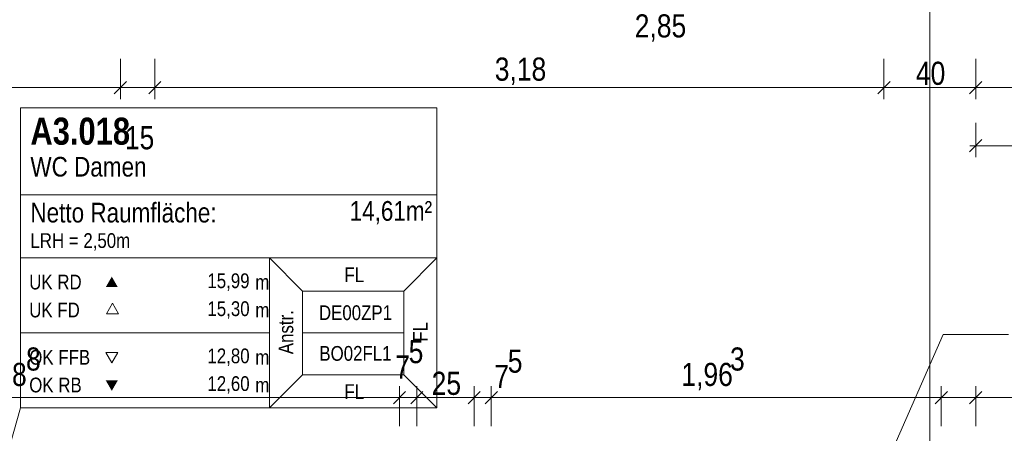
# Model space of a CAD drawing. Extents: x -620 to 300, y 62 to 1112.
# Tile 70 of 71: x -371 to -285, y 788 to 824. Entities that reach past the tile are written whole.
import ezdxf
from ezdxf.lldxf.tags import DXFTag

# ---------------------------------------------------------------- set-up
doc = ezdxf.new("R2010")
doc.units = 0
doc.layers.get('0').update_dxf_attribs({"lineweight": 13})
doc.layers.add('70 -71 Achsen- 1 Gebäudeachsen', color=7, linetype='STRICHPUNKT2-A06GA19A8I', lineweight=18)
for name, color, linetype, lineweight, true_color in [('70 -75 Raumstempel- 1 Raumstempel', 1, 'Continuous', 50, 0xff0000), ('70 -75 Raumstempel-2 Verweislinie', 3, 'Continuous', 9, 0x00ff00), ('70 -76 Bemaßung- 2 Allgemein', 7, 'Continuous', 5, 0x6666cc)]:
    doc.layers.add(name, color=color, linetype=linetype, lineweight=lineweight, true_color=true_color)
doc.styles.get("Standard").update_dxf_attribs({"font": 'ARIALN.TTF'})
tags = doc.linetypes.add('STRICHPUNKT2-A06GA19A8I', pattern=[12.7, 6.35, -3.175, 0, -3.175]).pattern_tags.tags
tags[10:11] = [DXFTag(74, 4), DXFTag(75, 0), DXFTag(340, '0'), DXFTag(46, 0.0), DXFTag(50, 0.0), DXFTag(44, 0.0), DXFTag(45, 0.0)]
tags[8:9] = [DXFTag(74, 4), DXFTag(75, 0), DXFTag(340, '0'), DXFTag(46, 0.0), DXFTag(50, 0.0), DXFTag(44, 0.0), DXFTag(45, 0.0)]
tags[6:7] = [DXFTag(74, 4), DXFTag(75, 0), DXFTag(340, '0'), DXFTag(46, 0.0), DXFTag(50, 0.0), DXFTag(44, 0.0), DXFTag(45, 0.0)]
tags[4:5] = [DXFTag(74, 4), DXFTag(75, 0), DXFTag(340, '0'), DXFTag(46, 0.0), DXFTag(50, 0.0), DXFTag(44, 0.0), DXFTag(45, 0.0)]

# ---------------------------------------------------------------- blocks, each defined once
blk = doc.blocks.new('Referenz-A06GA19C8I')
at = {"layer": '70 -71 Achsen- 1 Gebäudeachsen', "color": 0, "linetype": 'STRICHPUNKT2-A06GA19A8I', "lineweight": -2, "ltscale": 0.13}
blk.add_line((-291.176, 1084.554), (-291.176, 85.114), dxfattribs=at)
at = {"layer": '70 -75 Raumstempel- 1 Raumstempel', "color": 0, "lineweight": -2}
for p, q in [((-370.494, 815.854), (-370.494, 789.714)), ((-334.17, 815.854), (-370.494, 815.854)), ((-334.17, 789.714), (-334.17, 815.854)), ((-334.17, 808.259), (-370.494, 808.259)), ((-370.494, 802.784), (-348.766, 802.784)), ((-345.882, 799.887), (-348.766, 802.784)), ((-334.17, 802.784), (-348.766, 802.784)), ((-348.766, 802.784), (-348.766, 789.714)), ((-337.054, 799.887), (-334.17, 802.784)), ((-345.882, 792.611), (-345.882, 799.887)), ((-345.882, 799.887), (-337.054, 799.887)), ((-337.054, 792.611), (-337.054, 799.887)), ((-362.457, 798.824), (-362.98, 797.918)), ((-361.934, 797.918), (-362.457, 798.824)), ((-362.98, 797.918), (-361.934, 797.918)), ((-370.494, 796.249), (-348.766, 796.249)), ((-337.054, 796.249), (-345.882, 796.249)), ((-362.529, 793.644), (-363.052, 794.551)), ((-363.052, 794.551), (-362.005, 794.551)), ((-362.005, 794.551), (-362.529, 793.644)), ((-345.882, 792.611), (-348.766, 789.714)), ((-345.882, 792.611), (-337.054, 792.611)), ((-337.054, 792.611), (-334.17, 789.714)), ((-334.17, 789.714), (-370.494, 789.714))]:
    blk.add_line(p, q, dxfattribs=at)
for points in [[(-362.005, 800.239), (-362.529, 801.145), (-363.052, 800.239)], [(-362.005, 792.108), (-362.529, 791.202), (-363.052, 792.108)]]:
    blk.add_solid(points, dxfattribs=at)
at = {"layer": '70 -75 Raumstempel-2 Verweislinie', "color": 0, "linetype": 'Continuous', "lineweight": -2, "ltscale": 0.13}
for p, q in [((-306.821, 758.028), (-290.017, 796.098)), ((-290.017, 796.098), (-284.309, 796.098)), ((-370.494, 789.714), (-378.413, 762.035))]:
    blk.add_line(p, q, dxfattribs=at)
at = {"layer": '70 -76 Bemaßung- 2 Allgemein', "color": 0, "linetype": 'Continuous', "lineweight": -2, "ltscale": 0.13}
for p, q in [((-361.776, 820.114), (-361.776, 816.614)), ((-361.776, 820.114), (-361.776, 816.614)), ((-358.776, 820.114), (-358.776, 816.614)), ((-358.776, 820.114), (-358.776, 816.614)), ((-295.176, 820.114), (-295.176, 816.614)), ((-295.176, 820.114), (-295.176, 816.614)), ((-287.176, 820.114), (-287.176, 816.614)), ((-287.176, 820.114), (-287.176, 816.614)), ((-362.837, 817.614), (-453.616, 817.614)), ((-362.837, 817.614), (-363.897, 817.614)), ((-360.776, 817.614), (-362.837, 817.614)), ((-360.776, 817.614), (-362.837, 817.614)), ((-361.246, 818.144), (-362.307, 817.083)), ((-361.246, 818.144), (-362.307, 817.083)), ((-358.776, 817.614), (-361.776, 817.614)), ((-359.776, 817.614), (-357.716, 817.614)), ((-359.776, 817.614), (-357.716, 817.614)), ((-359.307, 817.083), (-358.246, 818.144)), ((-359.307, 817.083), (-358.246, 818.144)), ((-357.716, 817.614), (-356.655, 817.614)), ((-296.237, 817.614), (-357.716, 817.614)), ((-294.176, 817.614), (-296.237, 817.614)), ((-296.176, 817.614), (-294.116, 817.614)), ((-294.646, 818.144), (-295.707, 817.083)), ((-295.707, 817.083), (-294.646, 818.144)), ((-288.237, 817.614), (-294.116, 817.614)), ((-286.176, 817.614), (-288.237, 817.614)), ((-288.176, 817.614), (-286.116, 817.614)), ((-286.646, 818.144), (-287.707, 817.083)), ((-287.707, 817.083), (-286.646, 818.144)), ((-197.837, 817.614), (-286.116, 817.614)), ((-287.176, 814.554), (-287.176, 811.554)), ((-287.707, 812.024), (-286.646, 813.085)), ((-287.676, 812.554), (-286.116, 812.554)), ((-239.237, 812.554), (-286.116, 812.554)), ((-336.896, 791.144), (-337.957, 790.083)), ((-336.896, 791.144), (-337.957, 790.083)), ((-337.426, 788.114), (-337.426, 791.614)), ((-337.426, 788.114), (-337.426, 791.614)), ((-336.457, 790.083), (-335.396, 791.144)), ((-336.457, 790.083), (-335.396, 791.144)), ((-335.926, 788.114), (-335.926, 791.614)), ((-335.926, 788.114), (-335.926, 791.614)), ((-330.396, 791.144), (-331.457, 790.083)), ((-330.396, 791.144), (-331.457, 790.083)), ((-330.926, 788.114), (-330.926, 791.614)), ((-330.926, 788.114), (-330.926, 791.614)), ((-329.957, 790.083), (-328.896, 791.144)), ((-329.957, 790.083), (-328.896, 791.144)), ((-329.426, 788.114), (-329.426, 791.614)), ((-329.426, 788.114), (-329.426, 791.614)), ((-289.646, 791.144), (-290.707, 790.083)), ((-289.646, 791.144), (-290.707, 790.083)), ((-290.176, 788.114), (-290.176, 791.614)), ((-290.176, 788.114), (-290.176, 791.614)), ((-287.707, 790.083), (-286.646, 791.144)), ((-287.707, 790.083), (-286.646, 791.144)), ((-287.176, 788.114), (-287.176, 791.614)), ((-287.176, 788.114), (-287.176, 791.614)), ((-338.487, 790.614), (-390.116, 790.614)), ((-338.487, 790.614), (-339.547, 790.614)), ((-336.426, 790.614), (-338.487, 790.614)), ((-336.426, 790.614), (-338.487, 790.614)), ((-335.926, 790.614), (-337.426, 790.614)), ((-336.926, 790.614), (-334.866, 790.614)), ((-336.926, 790.614), (-334.866, 790.614)), ((-334.866, 790.614), (-333.805, 790.614)), ((-331.987, 790.614), (-334.866, 790.614)), ((-331.987, 790.614), (-333.047, 790.614)), ((-329.926, 790.614), (-331.987, 790.614)), ((-329.926, 790.614), (-331.987, 790.614)), ((-329.426, 790.614), (-330.926, 790.614)), ((-330.426, 790.614), (-328.366, 790.614)), ((-330.426, 790.614), (-328.366, 790.614)), ((-328.366, 790.614), (-327.305, 790.614)), ((-291.237, 790.614), (-328.366, 790.614)), ((-291.237, 790.614), (-292.297, 790.614)), ((-289.176, 790.614), (-291.237, 790.614)), ((-289.176, 790.614), (-291.237, 790.614)), ((-287.176, 790.614), (-290.176, 790.614)), ((-288.176, 790.614), (-286.116, 790.614)), ((-288.176, 790.614), (-286.116, 790.614)), ((-286.116, 790.614), (-285.055, 790.614)), ((-197.837, 790.614), (-286.116, 790.614))]:
    blk.add_line(p, q, dxfattribs=at)
at = {"layer": '70 -75 Raumstempel- 1 Raumstempel', "color": 0, "linetype": 'Continuous', "lineweight": -2, "ltscale": 0.13, "attachment_point": 1}
for s, insert, char_height, rotation in [('{\\fArial Narrow|b1|i0;A3.018}', (-369.627, 814.996), 2.3536, 0), ('{\\fArial Narrow;WC Damen}', (-369.627, 811.576), 1.71171, 0), ('{\\fArial Narrow;Netto Raumfläche:}', (-369.627, 807.579), 1.71171, 0), ('{\\fArial Narrow;14,61m²}', (-341.782, 807.73), 1.71171, 0), ('{\\fArial Narrow;LRH = 2,50m}', (-369.627, 804.931), 1.28378, 0), ('{\\fArial Narrow;UK RD}', (-369.729, 801.319), 1.28378, 0), ('{\\fArial Narrow;15,99}', (-354.19, 801.433), 1.28378, 0), ('{\\fArial Narrow;FL}', (-342.236, 801.951), 1.28378, 0), ('{\\fArial Narrow;m}', (-350.009, 801.308), 1.28378, 0), ('{\\fArial Narrow;UK FD}', (-369.729, 798.885), 1.28378, 0), ('{\\fArial Narrow;15,30}', (-354.187, 798.999), 1.28378, 0), ('{\\fArial Narrow;Anstr.}', (-347.978, 794.391), 1.28378, 90), ('{\\fArial Narrow;m}', (-350.009, 798.875), 1.28378, 0), ('{\\fArial Narrow;DE00ZP1}', (-344.461, 798.65), 1.28378, 0), ('{\\fArial Narrow;FL}', (-336.256, 795.481), 1.28378, 90), ('{\\fArial Narrow;OK FFB}', (-369.729, 794.766), 1.28378, 0), ('{\\fArial Narrow;12,80}', (-354.187, 794.89), 1.28378, 0), ('{\\fArial Narrow;m}', (-350.009, 794.766), 1.28378, 0), ('{\\fArial Narrow;BO02FL1}', (-344.424, 795.106), 1.28378, 0), ('{\\fArial Narrow;OK RB}', (-369.729, 792.352), 1.28378, 0), ('{\\fArial Narrow;12,60}', (-354.187, 792.476), 1.28378, 0), ('{\\fArial Narrow;m}', (-350.009, 792.352), 1.28378, 0), ('{\\fArial Narrow;FL}', (-342.236, 791.783), 1.28378, 0)]:
    blk.add_mtext(s, dxfattribs=dict(at, insert=insert, char_height=char_height, rotation=rotation))
at = {"layer": '70 -76 Bemaßung- 2 Allgemein', "color": 0, "linetype": 'Continuous', "lineweight": -2, "ltscale": 0.13, "char_height": 2.01377, "attachment_point": 1}
for s, insert in [('{\\fArial Narrow;2,85}', (-316.913, 823.995)), ('{\\fArial Narrow;3,18}', (-329.123, 820.229)), ('{\\fArial Narrow;40}', (-292.393, 819.865)), ('{\\fArial Narrow;15}', (-361.388, 814.253)), ('{\\fArial Narrow;5}', (-336.634, 795.625)), ('{\\fArial Narrow;8}', (-370.011, 794.982)), ('{\\fArial Narrow;5}', (-327.989, 794.798)), ('{\\fArial Narrow;3}', (-308.604, 794.982)), ('{\\fArial Narrow;2,68}', (-374.437, 793.639)), ('{\\fArial Narrow;7}', (-337.812, 794.282)), ('{\\fArial Narrow;1,96}', (-312.848, 793.639)), ('{\\fArial Narrow;25}', (-334.629, 792.865)), ('{\\fArial Narrow;7}', (-329.168, 793.456))]:
    blk.add_mtext(s, dxfattribs=dict(at, insert=insert))

msp = doc.modelspace()

# ---------------------------------------------------------------- block references
at = {"color": 8, "lineweight": 13, "ltscale": 0.13, "true_color": 0x808080}
msp.add_blockref('Referenz-A06GA19C8I', (0, 0), dxfattribs=at)

doc.saveas('drawing.dxf')
